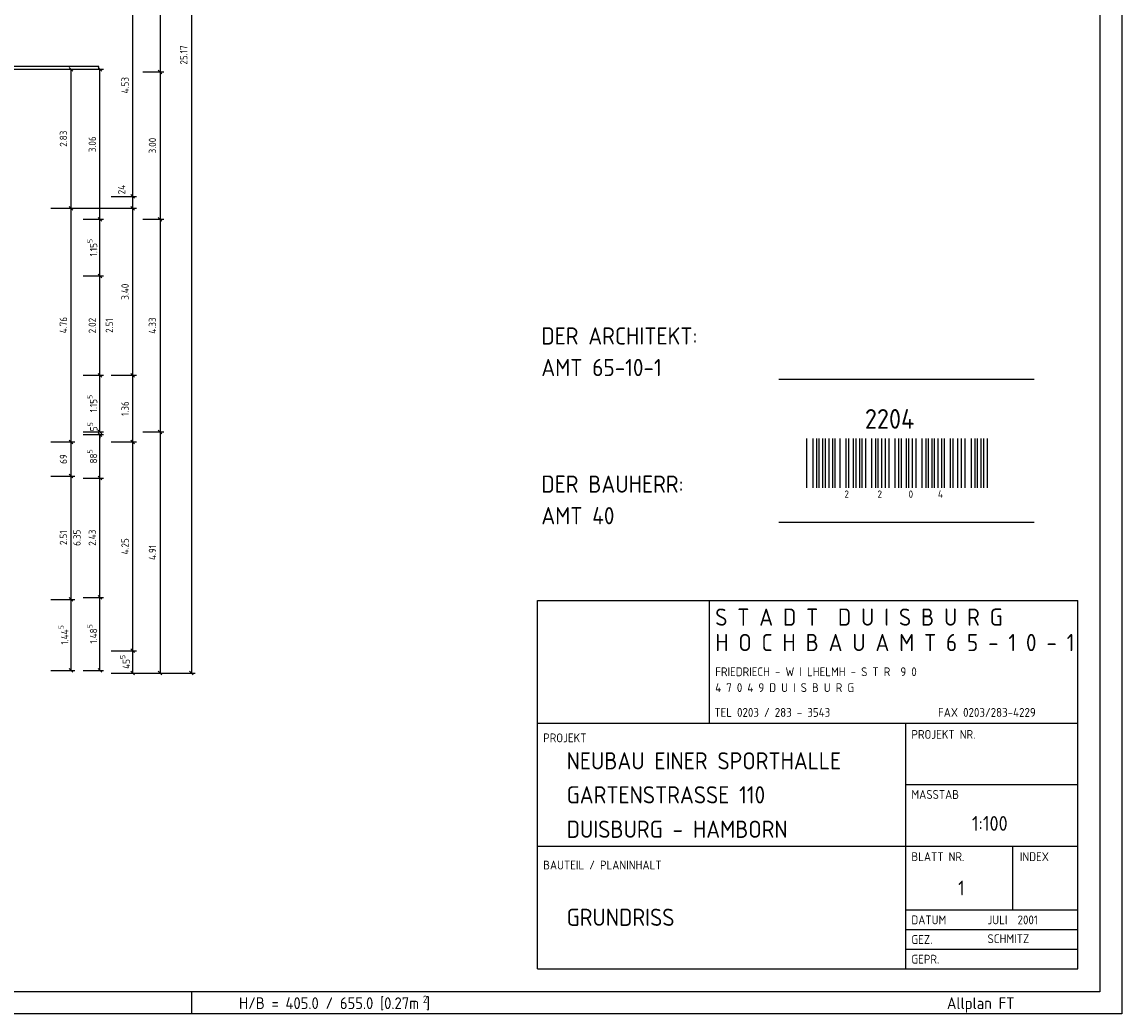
# Model space of a CAD drawing. Header units: metres. Extents: x 0 to 65.5, y 0 to 40.4.
# Tile 12 of 13: x 43 to 65.5, y 0 to 20.2. Entities that reach past the tile are written whole.
import ezdxf

# ---------------------------------------------------------------- set-up
doc = ezdxf.new("R2010")
doc.units = ezdxf.units.M
doc.header["$LTSCALE"] = 0.015
doc.header["$PDMODE"] = 35
for name, color, linetype in [('BEM', 7, 'Continuous'), ('RAHMEN', 7, 'Continuous'), ('RAHMEN-TEXT', 7, 'Continuous'), ('WAND', 62, 'Continuous')]:
    doc.layers.add(name, color=color, linetype=linetype)
doc.styles.add('ISOCP', font='isocp.shx', dxfattribs={"height": 0.15})
doc.dimstyles.new('METER_2S', dxfattribs={"dimtxt": 0.24, "dimasz": 0.12, "dimexe": 0.12, "dimexo": 0.12, "dimgap": 0.08, "dimtad": 1, "dimdec": 0, "dimlfac": 100, "dimzin": 5, "dimdsep": 46, "dimtxsty": 'ISOCP', "dimblk1": 'OBLIQUE', "dimblk2": 'OBLIQUE', "dimsah": 1, "dimcen": 0, "dimclrd": 256, "dimclre": 256, "dimclrt": 256, "dimadec": 0, "dimazin": 0, "dimtfac": 1, "dimtdec": 0, "dimtofl": 0, "dimtmove": 2, "dimatfit": 3, "dimldrblk": 'DOT', "dimfxl": 0, "dimtolj": 1, "dimtzin": 0, "dimlwd": -1, "dimlwe": -1, "dimarcsym": 0})

# ---------------------------------------------------------------- blocks, each defined once
blk = doc.blocks.new('_OBLIQUE')
at = {"color": 0, "linetype": 'ByBlock'}
blk.add_line((-0.5, -0.5), (0.5, 0.5), dxfattribs=at)
blk = doc.blocks.new('*D117')
at = {"layer": 'BEM'}
for p, q in [((42.164, 4.355), (42.164, 3.913)), ((42.418, 4.355), (42.418, 3.913)), ((42.418, 3.988), (42.164, 3.988))]:
    blk.add_line(p, q, dxfattribs=at)
at = {"layer": 'DEFPOINTS', "color": 0}
for p in [(42.164, 4.43), (42.418, 4.43), (42.164, 3.988)]:
    blk.add_point(p, dxfattribs=at)
at = {"layer": 'BEM', "xscale": 0.075, "yscale": 0.075, "zscale": 0.075, "rotation": 180}
blk.add_blockref('_OBLIQUE', (42.164, 3.988), dxfattribs=at)
at = {"layer": 'BEM', "xscale": 0.075, "yscale": 0.075, "zscale": 0.075}
blk.add_blockref('_OBLIQUE', (42.418, 3.988), dxfattribs=at)
at = {"layer": 'BEM', "insert": (42.606, 4.16), "char_height": 0.15, "attachment_point": 5, "style": 'ISOCP'}
blk.add_mtext('\\A1;25\\H0.7X;\\S5^ ;', dxfattribs=at)
blk = doc.blocks.new('_Dot')
at = {"color": 0, "linetype": 'ByBlock', "lineweight": -2}
blk.add_line((-0.5, 0), (-1, 0), dxfattribs=at)
at = {"color": 0, "linetype": 'ByBlock', "const_width": 0.5}
blk.add_lwpolyline([(-0.25, 0, 1), (0.25, 0, 1)], format="xyb", close=True, dxfattribs=at)
blk = doc.blocks.new('*D124')
at = {"layer": 'BEM'}
for p, q in [((42.164, 4.356), (42.164, 3.289)), ((42.418, 3.732), (42.418, 3.289)), ((42.418, 3.364), (42.164, 3.364))]:
    blk.add_line(p, q, dxfattribs=at)
at = {"layer": 'DEFPOINTS', "color": 0}
for p in [(42.164, 4.431), (42.418, 3.807), (42.164, 3.364)]:
    blk.add_point(p, dxfattribs=at)
at = {"layer": 'BEM', "xscale": 0.075, "yscale": 0.075, "zscale": 0.075, "rotation": 180}
blk.add_blockref('_OBLIQUE', (42.164, 3.364), dxfattribs=at)
at = {"layer": 'BEM', "xscale": 0.075, "yscale": 0.075, "zscale": 0.075}
blk.add_blockref('_OBLIQUE', (42.418, 3.364), dxfattribs=at)
at = {"layer": 'BEM', "insert": (42.606, 3.537), "char_height": 0.15, "attachment_point": 5, "style": 'ISOCP'}
blk.add_mtext('\\A1;25\\H0.7X;\\S5^ ;', dxfattribs=at)
blk = doc.blocks.new('*D138')
at = {"layer": 'BEM'}
for p, q in [((44.86, 7.398), (45.375, 7.398)), ((45.3, 6.943), (45.3, 7.398)), ((44.86, 6.943), (45.375, 6.943))]:
    blk.add_line(p, q, dxfattribs=at)
at = {"layer": 'DEFPOINTS', "color": 0}
for p in [(44.785, 7.398), (45.3, 7.398), (44.785, 6.943)]:
    blk.add_point(p, dxfattribs=at)
at = {"layer": 'BEM', "xscale": 0.075, "yscale": 0.075, "zscale": 0.075}
for p, rotation in [((45.3, 7.398), 90), ((45.3, 6.943), 270)]:
    blk.add_blockref('_OBLIQUE', p, dxfattribs=dict(at, rotation=rotation))
at = {"layer": 'BEM', "insert": (45.145, 7.17), "char_height": 0.15, "attachment_point": 5, "rotation": 90, "style": 'ISOCP'}
blk.add_mtext('\\A1;45\\H0.7X;\\S5^ ;', dxfattribs=at)
blk = doc.blocks.new('*D139')
at = {"layer": 'BEM'}
for p, q in [((44.86, 11.648), (45.375, 11.648)), ((45.3, 7.398), (45.3, 11.648)), ((44.86, 7.398), (45.375, 7.398))]:
    blk.add_line(p, q, dxfattribs=at)
at = {"layer": 'DEFPOINTS', "color": 0}
for p in [(44.785, 11.648), (45.3, 11.648), (44.785, 7.398)]:
    blk.add_point(p, dxfattribs=at)
at = {"layer": 'BEM', "xscale": 0.075, "yscale": 0.075, "zscale": 0.075}
for p, rotation in [((45.3, 11.648), 90), ((45.3, 7.398), 270)]:
    blk.add_blockref('_OBLIQUE', p, dxfattribs=dict(at, rotation=rotation))
at = {"layer": 'BEM', "insert": (45.145, 9.523), "char_height": 0.15, "attachment_point": 5, "rotation": 90, "style": 'ISOCP'}
blk.add_mtext('\\A1;4.25', dxfattribs=at)
blk = doc.blocks.new('*D140')
at = {"layer": 'BEM'}
for p, q in [((44.86, 13.008), (45.375, 13.008)), ((45.3, 11.648), (45.3, 13.008)), ((44.86, 11.648), (45.375, 11.648))]:
    blk.add_line(p, q, dxfattribs=at)
at = {"layer": 'DEFPOINTS', "color": 0}
for p in [(44.785, 13.008), (45.3, 13.008), (44.785, 11.648)]:
    blk.add_point(p, dxfattribs=at)
at = {"layer": 'BEM', "xscale": 0.075, "yscale": 0.075, "zscale": 0.075}
for p, rotation in [((45.3, 13.008), 90), ((45.3, 11.648), 270)]:
    blk.add_blockref('_OBLIQUE', p, dxfattribs=dict(at, rotation=rotation))
at = {"layer": 'BEM', "insert": (45.145, 12.328), "char_height": 0.15, "attachment_point": 5, "rotation": 90, "style": 'ISOCP'}
blk.add_mtext('\\A1;1.36', dxfattribs=at)
blk = doc.blocks.new('*D141')
at = {"layer": 'BEM'}
for p, q in [((43.636, 16.408), (45.375, 16.408)), ((45.3, 13.008), (45.3, 16.408)), ((44.86, 13.008), (45.375, 13.008))]:
    blk.add_line(p, q, dxfattribs=at)
at = {"layer": 'DEFPOINTS', "color": 0}
for p in [(43.561, 16.408), (45.3, 16.408), (44.785, 13.008)]:
    blk.add_point(p, dxfattribs=at)
at = {"layer": 'BEM', "xscale": 0.075, "yscale": 0.075, "zscale": 0.075}
for p, rotation in [((45.3, 16.408), 90), ((45.3, 13.008), 270)]:
    blk.add_blockref('_OBLIQUE', p, dxfattribs=dict(at, rotation=rotation))
at = {"layer": 'BEM', "insert": (45.145, 14.708), "char_height": 0.15, "attachment_point": 5, "rotation": 90, "style": 'ISOCP'}
blk.add_mtext('\\A1;3.40', dxfattribs=at)
blk = doc.blocks.new('*D142')
at = {"layer": 'BEM'}
for p, q in [((44.86, 16.648), (45.375, 16.648)), ((45.3, 16.408), (45.3, 16.648)), ((43.636, 16.408), (45.375, 16.408))]:
    blk.add_line(p, q, dxfattribs=at)
at = {"layer": 'DEFPOINTS', "color": 0}
for p in [(44.785, 16.648), (45.3, 16.648), (43.561, 16.408)]:
    blk.add_point(p, dxfattribs=at)
at = {"layer": 'BEM', "xscale": 0.075, "yscale": 0.075, "zscale": 0.075}
for p, rotation in [((45.3, 16.648), 90), ((45.3, 16.408), 270)]:
    blk.add_blockref('_OBLIQUE', p, dxfattribs=dict(at, rotation=rotation))
at = {"layer": 'BEM', "insert": (45.074, 16.787), "char_height": 0.15, "attachment_point": 5, "rotation": 90, "style": 'ISOCP'}
blk.add_mtext('\\A1;24', dxfattribs=at)
blk = doc.blocks.new('*D143')
at = {"layer": 'BEM'}
for p, q in [((44.86, 21.178), (45.375, 21.178)), ((45.3, 16.648), (45.3, 21.178)), ((44.86, 16.648), (45.375, 16.648))]:
    blk.add_line(p, q, dxfattribs=at)
at = {"layer": 'DEFPOINTS', "color": 0}
for p in [(44.785, 21.178), (45.3, 21.178), (44.785, 16.648)]:
    blk.add_point(p, dxfattribs=at)
at = {"layer": 'BEM', "xscale": 0.075, "yscale": 0.075, "zscale": 0.075}
for p, rotation in [((45.3, 21.178), 90), ((45.3, 16.648), 270)]:
    blk.add_blockref('_OBLIQUE', p, dxfattribs=dict(at, rotation=rotation))
at = {"layer": 'BEM', "insert": (45.145, 18.913), "char_height": 0.15, "attachment_point": 5, "rotation": 90, "style": 'ISOCP'}
blk.add_mtext('\\A1;4.53', dxfattribs=at)
blk = doc.blocks.new('*D154')
at = {"layer": 'BEM'}
for p, q in [((44.86, 31.863), (45.933, 31.863)), ((45.858, 31.863), (45.858, 19.183)), ((45.506, 19.183), (45.933, 19.183))]:
    blk.add_line(p, q, dxfattribs=at)
at = {"layer": 'DEFPOINTS', "color": 0}
for p in [(44.785, 31.863), (45.431, 19.183), (45.858, 19.183)]:
    blk.add_point(p, dxfattribs=at)
at = {"layer": 'BEM', "xscale": 0.075, "yscale": 0.075, "zscale": 0.075}
for p, rotation in [((45.858, 31.863), 90), ((45.858, 19.183), 270)]:
    blk.add_blockref('_OBLIQUE', p, dxfattribs=dict(at, rotation=rotation))
at = {"layer": 'BEM', "insert": (45.703, 25.588), "char_height": 0.15, "attachment_point": 5, "rotation": 90, "style": 'ISOCP'}
blk.add_mtext('\\A1;12.68', dxfattribs=at)
blk = doc.blocks.new('*D155')
at = {"layer": 'BEM'}
for p, q in [((45.506, 19.183), (45.933, 19.183)), ((45.858, 19.183), (45.858, 16.183)), ((45.506, 16.183), (45.933, 16.183))]:
    blk.add_line(p, q, dxfattribs=at)
at = {"layer": 'DEFPOINTS', "color": 0}
for p in [(45.431, 19.183), (45.431, 16.183), (45.858, 16.183)]:
    blk.add_point(p, dxfattribs=at)
at = {"layer": 'BEM', "xscale": 0.075, "yscale": 0.075, "zscale": 0.075}
for p, rotation in [((45.858, 19.183), 90), ((45.858, 16.183), 270)]:
    blk.add_blockref('_OBLIQUE', p, dxfattribs=dict(at, rotation=rotation))
at = {"layer": 'BEM', "insert": (45.703, 17.683), "char_height": 0.15, "attachment_point": 5, "rotation": 90, "style": 'ISOCP'}
blk.add_mtext('\\A1;3.00', dxfattribs=at)
blk = doc.blocks.new('*D156')
at = {"layer": 'BEM'}
for p, q in [((45.506, 16.183), (45.933, 16.183)), ((45.858, 16.183), (45.858, 11.853)), ((45.506, 11.853), (45.933, 11.853))]:
    blk.add_line(p, q, dxfattribs=at)
at = {"layer": 'DEFPOINTS', "color": 0}
for p in [(45.431, 16.183), (45.431, 11.853), (45.858, 11.853)]:
    blk.add_point(p, dxfattribs=at)
at = {"layer": 'BEM', "xscale": 0.075, "yscale": 0.075, "zscale": 0.075}
for p, rotation in [((45.858, 16.183), 90), ((45.858, 11.853), 270)]:
    blk.add_blockref('_OBLIQUE', p, dxfattribs=dict(at, rotation=rotation))
at = {"layer": 'BEM', "insert": (45.703, 14.018), "char_height": 0.15, "attachment_point": 5, "rotation": 90, "style": 'ISOCP'}
blk.add_mtext('\\A1;4.33', dxfattribs=at)
blk = doc.blocks.new('*D157')
at = {"layer": 'BEM'}
for p, q in [((45.506, 11.853), (45.933, 11.853)), ((45.858, 11.853), (45.858, 6.943)), ((45.262, 6.943), (45.933, 6.943))]:
    blk.add_line(p, q, dxfattribs=at)
at = {"layer": 'DEFPOINTS', "color": 0}
for p in [(45.431, 11.853), (45.187, 6.943), (45.858, 6.943)]:
    blk.add_point(p, dxfattribs=at)
at = {"layer": 'BEM', "xscale": 0.075, "yscale": 0.075, "zscale": 0.075}
for p, rotation in [((45.858, 11.853), 90), ((45.858, 6.943), 270)]:
    blk.add_blockref('_OBLIQUE', p, dxfattribs=dict(at, rotation=rotation))
at = {"layer": 'BEM', "insert": (45.703, 9.398), "char_height": 0.15, "attachment_point": 5, "rotation": 90, "style": 'ISOCP'}
blk.add_mtext('\\A1;4.91', dxfattribs=at)
blk = doc.blocks.new('*D159')
at = {"layer": 'BEM'}
for p, q in [((45.596, 32.113), (46.57, 32.113)), ((46.495, 32.113), (46.495, 6.943)), ((45.596, 6.943), (46.57, 6.943))]:
    blk.add_line(p, q, dxfattribs=at)
at = {"layer": 'DEFPOINTS', "color": 0}
for p in [(45.521, 32.113), (45.521, 6.943), (46.495, 6.943)]:
    blk.add_point(p, dxfattribs=at)
at = {"layer": 'BEM', "xscale": 0.075, "yscale": 0.075, "zscale": 0.075}
for p, rotation in [((46.495, 32.113), 90), ((46.495, 6.943), 270)]:
    blk.add_blockref('_OBLIQUE', p, dxfattribs=dict(at, rotation=rotation))
at = {"layer": 'BEM', "insert": (46.34, 19.528), "char_height": 0.15, "attachment_point": 5, "rotation": 90, "style": 'ISOCP'}
blk.add_mtext('\\A1;25.17', dxfattribs=at)
blk = doc.blocks.new('*D163')
at = {"layer": 'BEM'}
for p, q in [((44.292, 8.483), (44.707, 8.483)), ((44.632, 6.998), (44.632, 8.483)), ((44.292, 6.998), (44.707, 6.998))]:
    blk.add_line(p, q, dxfattribs=at)
at = {"layer": 'DEFPOINTS', "color": 0}
for p in [(44.217, 8.483), (44.632, 8.483), (44.217, 6.998)]:
    blk.add_point(p, dxfattribs=at)
at = {"layer": 'BEM', "xscale": 0.075, "yscale": 0.075, "zscale": 0.075}
for p, rotation in [((44.632, 8.483), 90), ((44.632, 6.998), 270)]:
    blk.add_blockref('_OBLIQUE', p, dxfattribs=dict(at, rotation=rotation))
at = {"layer": 'BEM', "insert": (44.477, 7.74), "char_height": 0.15, "attachment_point": 5, "rotation": 90, "style": 'ISOCP'}
blk.add_mtext('\\A1;1.48\\H0.7X;\\S5^ ;', dxfattribs=at)
blk = doc.blocks.new('*D164')
at = {"layer": 'BEM'}
for p, q in [((44.292, 10.913), (44.707, 10.913)), ((44.632, 8.483), (44.632, 10.913)), ((44.292, 8.483), (44.707, 8.483))]:
    blk.add_line(p, q, dxfattribs=at)
at = {"layer": 'DEFPOINTS', "color": 0}
for p in [(44.217, 10.913), (44.632, 10.913), (44.217, 8.483)]:
    blk.add_point(p, dxfattribs=at)
at = {"layer": 'BEM', "xscale": 0.075, "yscale": 0.075, "zscale": 0.075}
for p, rotation in [((44.632, 10.913), 90), ((44.632, 8.483), 270)]:
    blk.add_blockref('_OBLIQUE', p, dxfattribs=dict(at, rotation=rotation))
at = {"layer": 'BEM', "insert": (44.477, 9.698), "char_height": 0.15, "attachment_point": 5, "rotation": 90, "style": 'ISOCP'}
blk.add_mtext('\\A1;2.43', dxfattribs=at)
blk = doc.blocks.new('*D165')
at = {"layer": 'BEM'}
for p, q in [((44.292, 11.798), (44.707, 11.798)), ((44.632, 10.913), (44.632, 11.798)), ((44.292, 10.913), (44.707, 10.913))]:
    blk.add_line(p, q, dxfattribs=at)
at = {"layer": 'DEFPOINTS', "color": 0}
for p in [(44.217, 11.798), (44.632, 11.798), (44.217, 10.913)]:
    blk.add_point(p, dxfattribs=at)
at = {"layer": 'BEM', "xscale": 0.075, "yscale": 0.075, "zscale": 0.075}
for p, rotation in [((44.632, 11.798), 90), ((44.632, 10.913), 270)]:
    blk.add_blockref('_OBLIQUE', p, dxfattribs=dict(at, rotation=rotation))
at = {"layer": 'BEM', "insert": (44.477, 11.355), "char_height": 0.15, "attachment_point": 5, "rotation": 90, "style": 'ISOCP'}
blk.add_mtext('\\A1;88\\H0.7X;\\S5^ ;', dxfattribs=at)
blk = doc.blocks.new('*D166')
at = {"layer": 'BEM'}
for p, q in [((44.632, 11.853), (44.632, 11.928)), ((44.292, 11.853), (44.707, 11.853)), ((44.292, 11.798), (44.707, 11.798)), ((44.632, 11.798), (44.632, 11.723))]:
    blk.add_line(p, q, dxfattribs=at)
at = {"layer": 'DEFPOINTS', "color": 0}
for p in [(44.217, 11.853), (44.217, 11.798), (44.632, 11.853)]:
    blk.add_point(p, dxfattribs=at)
at = {"layer": 'BEM', "xscale": 0.075, "yscale": 0.075, "zscale": 0.075}
for p, rotation in [((44.632, 11.853), 270), ((44.632, 11.798), 90)]:
    blk.add_blockref('_OBLIQUE', p, dxfattribs=dict(at, rotation=rotation))
at = {"layer": 'BEM', "insert": (44.483, 11.958), "char_height": 0.15, "attachment_point": 5, "rotation": 90, "style": 'ISOCP'}
blk.add_mtext('\\A1;5\\H0.7X;\\S5^ ;', dxfattribs=at)
blk = doc.blocks.new('*D167')
at = {"layer": 'BEM'}
for p, q in [((44.292, 13.008), (44.707, 13.008)), ((44.632, 11.853), (44.632, 13.008)), ((44.292, 11.853), (44.707, 11.853))]:
    blk.add_line(p, q, dxfattribs=at)
at = {"layer": 'DEFPOINTS', "color": 0}
for p in [(44.217, 13.008), (44.632, 13.008), (44.217, 11.853)]:
    blk.add_point(p, dxfattribs=at)
at = {"layer": 'BEM', "xscale": 0.075, "yscale": 0.075, "zscale": 0.075}
for p, rotation in [((44.632, 13.008), 90), ((44.632, 11.853), 270)]:
    blk.add_blockref('_OBLIQUE', p, dxfattribs=dict(at, rotation=rotation))
at = {"layer": 'BEM', "insert": (44.477, 12.43), "char_height": 0.15, "attachment_point": 5, "rotation": 90, "style": 'ISOCP'}
blk.add_mtext('\\A1;1.15\\H0.7X;\\S5^ ;', dxfattribs=at)
blk = doc.blocks.new('*D168')
at = {"layer": 'BEM'}
for p, q in [((44.292, 15.028), (44.707, 15.028)), ((44.632, 13.008), (44.632, 15.028)), ((44.292, 13.008), (44.707, 13.008))]:
    blk.add_line(p, q, dxfattribs=at)
at = {"layer": 'DEFPOINTS', "color": 0}
for p in [(44.217, 15.028), (44.632, 15.028), (44.217, 13.008)]:
    blk.add_point(p, dxfattribs=at)
at = {"layer": 'BEM', "xscale": 0.075, "yscale": 0.075, "zscale": 0.075}
for p, rotation in [((44.632, 15.028), 90), ((44.632, 13.008), 270)]:
    blk.add_blockref('_OBLIQUE', p, dxfattribs=dict(at, rotation=rotation))
at = {"layer": 'BEM', "insert": (44.477, 14.018), "char_height": 0.15, "attachment_point": 5, "rotation": 90, "style": 'ISOCP'}
blk.add_mtext('\\A1;2.02', dxfattribs=at)
blk = doc.blocks.new('*D169')
at = {"layer": 'BEM'}
for p, q in [((44.292, 16.183), (44.707, 16.183)), ((44.632, 15.028), (44.632, 16.183)), ((44.292, 15.028), (44.707, 15.028))]:
    blk.add_line(p, q, dxfattribs=at)
at = {"layer": 'DEFPOINTS', "color": 0}
for p in [(44.217, 16.183), (44.632, 16.183), (44.217, 15.028)]:
    blk.add_point(p, dxfattribs=at)
at = {"layer": 'BEM', "xscale": 0.075, "yscale": 0.075, "zscale": 0.075}
for p, rotation in [((44.632, 16.183), 90), ((44.632, 15.028), 270)]:
    blk.add_blockref('_OBLIQUE', p, dxfattribs=dict(at, rotation=rotation))
at = {"layer": 'BEM', "insert": (44.477, 15.605), "char_height": 0.15, "attachment_point": 5, "rotation": 90, "style": 'ISOCP'}
blk.add_mtext('\\A1;1.15\\H0.7X;\\S5^ ;', dxfattribs=at)
blk = doc.blocks.new('*D170')
at = {"layer": 'BEM'}
for p, q in [((44.292, 19.238), (44.707, 19.238)), ((44.632, 16.183), (44.632, 19.238)), ((44.292, 16.183), (44.707, 16.183))]:
    blk.add_line(p, q, dxfattribs=at)
at = {"layer": 'DEFPOINTS', "color": 0}
for p in [(44.217, 19.238), (44.632, 19.238), (44.217, 16.183)]:
    blk.add_point(p, dxfattribs=at)
at = {"layer": 'BEM', "xscale": 0.075, "yscale": 0.075, "zscale": 0.075}
for p, rotation in [((44.632, 19.238), 90), ((44.632, 16.183), 270)]:
    blk.add_blockref('_OBLIQUE', p, dxfattribs=dict(at, rotation=rotation))
at = {"layer": 'BEM', "insert": (44.477, 17.71), "char_height": 0.15, "attachment_point": 5, "rotation": 90, "style": 'ISOCP'}
blk.add_mtext('\\A1;3.06', dxfattribs=at)
blk = doc.blocks.new('*D177')
at = {"layer": 'BEM'}
for p, q in [((43.636, 8.443), (44.12, 8.443)), ((44.045, 6.998), (44.045, 8.443)), ((43.636, 6.998), (44.12, 6.998))]:
    blk.add_line(p, q, dxfattribs=at)
at = {"layer": 'DEFPOINTS', "color": 0}
for p in [(43.561, 8.443), (44.045, 8.443), (43.561, 6.998)]:
    blk.add_point(p, dxfattribs=at)
at = {"layer": 'BEM', "xscale": 0.075, "yscale": 0.075, "zscale": 0.075}
for p, rotation in [((44.045, 8.443), 90), ((44.045, 6.998), 270)]:
    blk.add_blockref('_OBLIQUE', p, dxfattribs=dict(at, rotation=rotation))
at = {"layer": 'BEM', "insert": (43.89, 7.72), "char_height": 0.15, "attachment_point": 5, "rotation": 90, "style": 'ISOCP'}
blk.add_mtext('\\A1;1.44\\H0.7X;\\S5^ ;', dxfattribs=at)
blk = doc.blocks.new('*D178')
at = {"layer": 'BEM'}
for p, q in [((43.636, 10.953), (44.12, 10.953)), ((44.045, 8.443), (44.045, 10.953)), ((43.636, 8.443), (44.12, 8.443))]:
    blk.add_line(p, q, dxfattribs=at)
at = {"layer": 'DEFPOINTS', "color": 0}
for p in [(43.561, 10.953), (44.045, 10.953), (43.561, 8.443)]:
    blk.add_point(p, dxfattribs=at)
at = {"layer": 'BEM', "xscale": 0.075, "yscale": 0.075, "zscale": 0.075}
for p, rotation in [((44.045, 10.953), 90), ((44.045, 8.443), 270)]:
    blk.add_blockref('_OBLIQUE', p, dxfattribs=dict(at, rotation=rotation))
at = {"layer": 'BEM', "insert": (43.89, 9.698), "char_height": 0.15, "attachment_point": 5, "rotation": 90, "style": 'ISOCP'}
blk.add_mtext('\\A1;2.51', dxfattribs=at)
blk = doc.blocks.new('*D179')
at = {"layer": 'BEM'}
for p, q in [((43.636, 11.648), (44.12, 11.648)), ((44.045, 10.953), (44.045, 11.648)), ((43.636, 10.953), (44.12, 10.953))]:
    blk.add_line(p, q, dxfattribs=at)
at = {"layer": 'DEFPOINTS', "color": 0}
for p in [(43.561, 11.648), (44.045, 11.648), (43.561, 10.953)]:
    blk.add_point(p, dxfattribs=at)
at = {"layer": 'BEM', "xscale": 0.075, "yscale": 0.075, "zscale": 0.075}
for p, rotation in [((44.045, 11.648), 90), ((44.045, 10.953), 270)]:
    blk.add_blockref('_OBLIQUE', p, dxfattribs=dict(at, rotation=rotation))
at = {"layer": 'BEM', "insert": (43.89, 11.3), "char_height": 0.15, "attachment_point": 5, "rotation": 90, "style": 'ISOCP'}
blk.add_mtext('\\A1;69', dxfattribs=at)
blk = doc.blocks.new('*D180')
at = {"layer": 'BEM'}
for p, q in [((43.636, 16.408), (44.12, 16.408)), ((44.045, 11.648), (44.045, 16.408)), ((43.636, 11.648), (44.12, 11.648))]:
    blk.add_line(p, q, dxfattribs=at)
at = {"layer": 'DEFPOINTS', "color": 0}
for p in [(43.561, 16.408), (44.045, 16.408), (43.561, 11.648)]:
    blk.add_point(p, dxfattribs=at)
at = {"layer": 'BEM', "xscale": 0.075, "yscale": 0.075, "zscale": 0.075}
for p, rotation in [((44.045, 16.408), 90), ((44.045, 11.648), 270)]:
    blk.add_blockref('_OBLIQUE', p, dxfattribs=dict(at, rotation=rotation))
at = {"layer": 'BEM', "insert": (43.89, 14.028), "char_height": 0.15, "attachment_point": 5, "rotation": 90, "style": 'ISOCP'}
blk.add_mtext('\\A1;4.76', dxfattribs=at)
blk = doc.blocks.new('*D181')
at = {"layer": 'BEM'}
for p, q in [((43.636, 19.238), (44.12, 19.238)), ((44.045, 16.408), (44.045, 19.238)), ((43.636, 16.408), (44.12, 16.408))]:
    blk.add_line(p, q, dxfattribs=at)
at = {"layer": 'DEFPOINTS', "color": 0}
for p in [(43.561, 19.238), (44.045, 19.238), (43.561, 16.408)]:
    blk.add_point(p, dxfattribs=at)
at = {"layer": 'BEM', "xscale": 0.075, "yscale": 0.075, "zscale": 0.075}
for p, rotation in [((44.045, 19.238), 90), ((44.045, 16.408), 270)]:
    blk.add_blockref('_OBLIQUE', p, dxfattribs=dict(at, rotation=rotation))
at = {"layer": 'BEM', "insert": (43.89, 17.823), "char_height": 0.15, "attachment_point": 5, "rotation": 90, "style": 'ISOCP'}
blk.add_mtext('\\A1;2.83', dxfattribs=at)

msp = doc.modelspace()

# ---------------------------------------------------------------- linework, layer by layer
at = {"layer": 'RAHMEN'}
for p, q in [((63.659, 12.917), (58.459, 12.917)), ((59.033, 10.717), (59.033, 11.717)), ((59.158, 10.717), (59.158, 11.717)), ((59.233, 10.717), (59.233, 11.717)), ((59.283, 10.717), (59.283, 11.717)), ((59.358, 10.717), (59.358, 11.717)), ((59.408, 10.717), (59.408, 11.717)), ((59.483, 10.717), (59.483, 11.717)), ((59.558, 10.717), (59.558, 11.717)), ((59.608, 10.717), (59.608, 11.717)), ((59.708, 10.717), (59.708, 11.717)), ((59.833, 10.717), (59.833, 11.717)), ((59.883, 10.717), (59.883, 11.717)), ((59.983, 10.717), (59.983, 11.717)), ((60.033, 10.717), (60.033, 11.717)), ((60.108, 10.717), (60.108, 11.717)), ((60.158, 10.717), (60.158, 11.717)), ((60.233, 10.717), (60.233, 11.717)), ((60.358, 10.717), (60.358, 11.717)), ((60.433, 10.717), (60.433, 11.717)), ((60.483, 10.717), (60.483, 11.717)), ((60.558, 10.717), (60.558, 11.717)), ((60.633, 10.717), (60.633, 11.717)), ((60.708, 10.717), (60.708, 11.717)), ((60.833, 10.717), (60.833, 11.717)), ((60.908, 10.717), (60.908, 11.717)), ((60.958, 10.717), (60.958, 11.717)), ((61.058, 10.717), (61.058, 11.717)), ((61.108, 10.717), (61.108, 11.717)), ((61.183, 10.717), (61.183, 11.717)), ((61.258, 10.717), (61.258, 11.717)), ((61.383, 10.717), (61.383, 11.717)), ((61.458, 10.717), (61.458, 11.717)), ((61.508, 10.717), (61.508, 11.717)), ((61.583, 10.717), (61.583, 11.717)), ((61.633, 10.717), (61.633, 11.717)), ((61.708, 10.717), (61.708, 11.717)), ((61.783, 10.717), (61.783, 11.717)), ((61.833, 10.717), (61.833, 11.717)), ((61.958, 10.717), (61.958, 11.717)), ((62.008, 10.717), (62.008, 11.717)), ((62.108, 10.717), (62.108, 11.717)), ((62.183, 10.717), (62.183, 11.717)), ((62.258, 10.717), (62.258, 11.717)), ((62.383, 10.717), (62.383, 11.717)), ((62.458, 10.717), (62.458, 11.717)), ((62.508, 10.717), (62.508, 11.717)), ((62.583, 10.717), (62.583, 11.717)), ((62.633, 10.717), (62.633, 11.717)), ((62.708, 10.717), (62.708, 11.717)), ((58.459, 10.017), (63.659, 10.017)), ((53.548, 0.92), (53.548, 8.42)), ((53.548, 8.42), (64.548, 8.42)), ((57.048, 5.92), (57.048, 8.42)), ((64.548, 0.92), (64.548, 8.42)), ((53.548, 5.92), (64.548, 5.92)), ((61.048, 0.92), (61.048, 5.92)), ((61.048, 4.67), (64.548, 4.67)), ((53.548, 3.42), (64.548, 3.42)), ((63.228, 2.12), (63.228, 3.42)), ((61.048, 2.12), (64.548, 2.12)), ((61.048, 1.72), (64.548, 1.72)), ((61.048, 1.32), (64.548, 1.32)), ((53.548, 0.92), (64.548, 0.92)), ((46.5, 0.45), (46.5, 0))]:
    msp.add_line(p, q, dxfattribs=at)
for points in [[(65.45, 0), (0, 0), (0, 40.4), (65.45, 40.4)], [(65, 0.45), (2, 0.45), (2, 39.95), (65, 39.95)]]:
    msp.add_lwpolyline(points, close=True, dxfattribs=at)
at = {"layer": 'WAND'}
for p, q in [((44.608, 19.293), (42.008, 19.293)), ((44.608, 19.238), (44.608, 19.293)), ((41.953, 19.238), (44.608, 19.238))]:
    msp.add_line(p, q, dxfattribs=at)

# ---------------------------------------------------------------- texts
at = {"layer": 'BEM', "char_height": 0.15, "attachment_point": 5, "rotation": 90, "style": 'ISOCP'}
for s, insert in [('\\A1;2.51', (44.825, 14.018)), ('\\A1;6.35', (44.164, 9.698))]:
    msp.add_mtext(s, dxfattribs=dict(at, insert=insert))
at = {"layer": 'RAHMEN', "style": 'ISOCP'}
for s, height, p in [('H/B = 405.0 / 655.0 [0.27m ]', 0.24, (47.466, 0.1)), ('2', 0.15, (51.212, 0.224)), ('Allplan FT', 0.24, (61.884, 0.1))]:
    msp.add_text(s, height=height, dxfattribs=at).set_placement(p)
at = {"layer": 'RAHMEN-TEXT', "style": 'ISOCP'}
for s, height, p in [('DER ARCHITEKT:', 0.35, (53.623, 13.632)), ('AMT 65-10-1', 0.35, (53.623, 12.989)), ('DER BAUHERR:', 0.35, (53.623, 10.615)), ('AMT 40', 0.35, (53.623, 9.972)), ('S T A D T  D U I S B U R G', 0.35, (57.165, 7.907)), ('H O C H B A U A M T 6 5 - 1 0 - 1', 0.35, (57.165, 7.389)), ('FRIEDRIECH - W I LHELMH - S T R  9 0', 0.18, (57.165, 6.879)), ('4 7 0 4 9 D U I S B U R G', 0.18, (57.165, 6.556)), ('TEL 0203 / 283 - 3543', 0.18, (57.147, 6.051)), ('FAX 0203/283-4229', 0.18, (61.703, 6.051)), ('PROJEKT', 0.18, (53.661, 5.533)), ('PROJEKT NR.', 0.18, (61.161, 5.603)), ('NEUBAU EINER SPORTHALLE', 0.35, (54.138, 4.98)), ('GARTENSTRASSE 110', 0.35, (54.138, 4.288)), ('MASSTAB', 0.18, (61.161, 4.38)), ('1:100', 0.3, (62.394, 3.731)), ('DUISBURG - HAMBORN', 0.35, (54.138, 3.587)), ('BAUTEIL / PLANINHALT', 0.18, (53.661, 2.943)), ('BLATT NR.', 0.18, (61.161, 3.114)), ('INDEX', 0.18, (63.369, 3.114)), ('1', 0.3, (62.111, 2.416)), ('GRUNDRISS', 0.35, (54.138, 1.794)), ('DATUM', 0.18, (61.161, 1.826)), ('JULI  2001', 0.18, (62.711, 1.826)), ('GEZ.', 0.18, (61.161, 1.426)), ('SCHMITZ', 0.18, (62.711, 1.443)), ('GEPR.', 0.18, (61.161, 1.026))]:
    msp.add_text(s, height=height, dxfattribs=at).set_placement(p)
for s, height, p in [('2204', 0.4, (60.213, 11.918)), ('2', 0.15, (59.797, 10.511)), ('2', 0.15, (60.47, 10.511)), ('0', 0.15, (61.103, 10.511)), ('4', 0.15, (61.701, 10.511))]:
    msp.add_text(s, height=height, rotation=360, dxfattribs=at).set_placement(p)

# ---------------------------------------------------------------- dimensions: what is measured, and where the dimension line sits
at = {"layer": 'BEM'}
for base, p1, p2, picture, middle in [((46.495, 6.943), (45.521, 32.113), (45.521, 6.943), '*D159', (46.34, 19.528)), ((45.3, 21.178), (44.785, 16.648), (44.785, 21.178), '*D143', (45.145, 18.913)), ((44.045, 19.238), (43.561, 16.408), (43.561, 19.238), '*D181', (43.89, 17.823)), ((44.631876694, 19.237672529), (44.216860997, 16.182672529), (44.216860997, 19.237672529), '*D170', (44.476876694, 17.710172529)), ((45.858, 16.183), (45.431, 19.183), (45.431, 16.183), '*D155', (45.703, 17.683)), ((45.3, 16.408), (44.785, 13.008), (43.561, 16.408), '*D141', (45.145, 14.708)), ((44.045, 16.408), (43.561, 11.648), (43.561, 16.408), '*D180', (43.89, 14.028)), ((45.858, 11.853), (45.431, 16.183), (45.431, 11.853), '*D156', (45.703, 14.018)), ((44.632, 15.028), (44.217, 13.008), (44.217, 15.028), '*D168', (44.477, 14.018)), ((45.3, 13.008), (44.785, 11.648), (44.785, 13.008), '*D140', (45.145, 12.328)), ((45.858, 6.943), (45.431, 11.853), (45.187, 6.943), '*D157', (45.703, 9.398)), ((45.3, 11.648), (44.785, 7.398), (44.785, 11.648), '*D139', (45.145, 9.523)), ((44.045, 10.953), (43.561, 8.443), (43.561, 10.953), '*D178', (43.89, 9.698)), ((44.632, 10.913), (44.217, 8.483), (44.217, 10.913), '*D164', (44.477, 9.698))]:
    dim = msp.add_linear_dim(base=base, p1=p1, p2=p2, angle=90, dimstyle='METER_2S', override={"dimtxt": 0.15, "dimasz": 0.075, "dimexe": 0.075, "dimexo": 0.075, "dimdec": 2, "dimlfac": 1}, dxfattribs=at)
    dim.commit()
    dim.dimension.update_dxf_attribs({"geometry": picture, "text_midpoint": middle})
for base, p1, p2, override, picture, middle in [((45.858, 19.183), (44.785, 31.863), (45.431, 19.183), {"dimtxt": 0.15, "dimasz": 0.075, "dimexe": 0.075, "dimexo": 0.075, "dimdec": 2, "dimlfac": 1}, '*D154', (45.703, 25.588)), ((45.3, 16.648), (43.561, 16.408), (44.785, 16.648), {"dimtxt": 0.15, "dimasz": 0.075, "dimexe": 0.075, "dimexo": 0.075}, '*D142', (45.074, 16.787))]:
    dim = msp.add_linear_dim(base=base, p1=p1, p2=p2, angle=90, dimstyle='METER_2S', override=override, dxfattribs=at)
    dim.commit()
    dim.dimension.update_dxf_attribs({"geometry": picture, "text_midpoint": middle, "dimtype": 160})
for base, p1, p2, text, override, picture, middle in [((44.632, 16.183), (44.217, 15.028), (44.217, 16.183), '1.15\\H0.7X;\\S5^ ;', {"dimtxt": 0.15, "dimasz": 0.075, "dimexe": 0.075, "dimexo": 0.075, "dimdec": 2, "dimlfac": 1}, '*D169', (44.477, 15.605)), ((44.632, 13.008), (44.217, 11.853), (44.217, 13.008), '1.15\\H0.7X;\\S5^ ;', {"dimtxt": 0.15, "dimasz": 0.075, "dimexe": 0.075, "dimexo": 0.075}, '*D167', (44.477, 12.43)), ((44.632, 11.798), (44.217, 10.913), (44.217, 11.798), '88\\H0.7X;\\S5^ ;', {"dimtxt": 0.15, "dimasz": 0.075, "dimexe": 0.075, "dimexo": 0.075}, '*D165', (44.477, 11.355)), ((44.045, 11.648), (43.561, 10.953), (43.561, 11.648), '69', {"dimtxt": 0.15, "dimasz": 0.075, "dimexe": 0.075, "dimexo": 0.075}, '*D179', (43.89, 11.3)), ((44.632, 8.483), (44.217, 6.998), (44.217, 8.483), '1.48\\H0.7X;\\S5^ ;', {"dimtxt": 0.15, "dimasz": 0.075, "dimexe": 0.075, "dimexo": 0.075, "dimdec": 2, "dimlfac": 1}, '*D163', (44.477, 7.74)), ((44.045, 8.443), (43.561, 6.998), (43.561, 8.443), '1.44\\H0.7X;\\S5^ ;', {"dimtxt": 0.15, "dimasz": 0.075, "dimexe": 0.075, "dimexo": 0.075, "dimdec": 2, "dimlfac": 1}, '*D177', (43.89, 7.72)), ((45.3, 7.398), (44.785, 6.943), (44.785, 7.398), '45\\H0.7X;\\S5^ ;', {"dimtxt": 0.15, "dimasz": 0.075, "dimexe": 0.075, "dimexo": 0.075}, '*D138', (45.145, 7.17))]:
    dim = msp.add_linear_dim(base=base, p1=p1, p2=p2, angle=90, text=text, dimstyle='METER_2S', override=override, dxfattribs=at)
    dim.commit()
    dim.dimension.update_dxf_attribs({"geometry": picture, "text_midpoint": middle})
dim = msp.add_linear_dim(base=(44.632, 11.853), p1=(44.217, 11.798), p2=(44.217, 11.853), angle=90, text='5\\H0.7X;\\S5^ ;', dimstyle='METER_2S', override={"dimtxt": 0.15, "dimasz": 0.075, "dimexe": 0.075, "dimexo": 0.075}, dxfattribs=at)
dim.commit()
dim.dimension.update_dxf_attribs({"geometry": '*D166', "text_midpoint": (44.483, 11.958), "dimtype": 160})
for base, p1, p2, picture, middle in [((42.164, 3.988), (42.418, 4.43), (42.164, 4.43), '*D117', (42.606, 4.16)), ((42.164, 3.364), (42.418, 3.807), (42.164, 4.431), '*D124', (42.606, 3.537))]:
    dim = msp.add_linear_dim(base=base, p1=p1, p2=p2, text='25\\H0.7X;\\S5^ ;', dimstyle='METER_2S', override={"dimtxt": 0.15, "dimasz": 0.075, "dimexe": 0.075, "dimexo": 0.075}, dxfattribs=at)
    dim.commit()
    dim.dimension.update_dxf_attribs({"geometry": picture, "text_midpoint": middle, "dimtype": 160})

doc.saveas('drawing.dxf')
